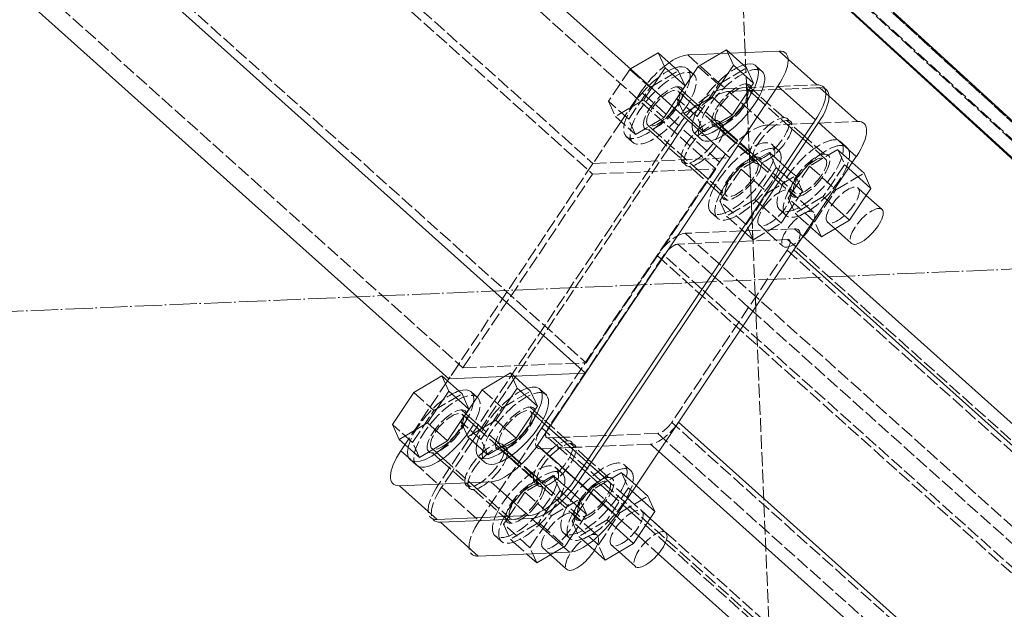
# Model space of a CAD drawing. Header units: millimetres. Extents: x -15129 to 9171, y -18789 to 5877.
# Tile 191 of 256: x -10204 to -9988, y -3154 to -3024. Entities that reach past the tile are written whole.
import ezdxf

# ---------------------------------------------------------------- set-up
doc = ezdxf.new("R2010")
doc.units = ezdxf.units.MM
doc.linetypes.add('ACAD_ISO02W100', pattern=[15, 12, -3])
doc.linetypes.add('ACAD_ISO04W100', pattern=[30, 24, -3, 0, -3])
for name, color, linetype in [('AS_Belki', 145, 'Continuous'), ('AS_Blachy', 30, 'Continuous'), ('AS_Sciany betonowe', 252, 'Continuous'), ('AS_Siatki', 72, 'Continuous'), ('AS_Sruby', 9, 'Continuous')]:
    doc.layers.add(name, color=color, linetype=linetype)

msp = doc.modelspace()

# ---------------------------------------------------------------- linework, layer by layer
at = {"layer": 'AS_Belki', "color": 84, "linetype": 'ACAD_ISO02W100', "lineweight": 13, "ltscale": 0.25}
for p, q in [((-11996.27, -1207.22), (-9914.24, -3112.56)), ((-11996.11, -1211.45), (-9918.5, -3112.74)), ((-11954.54, -1245.72), (-9956.85, -3073.87)), ((-9954.61, -3075.91), (-10833.56, -2271.54)), ((-10837.8, -2271.72), (-9954.38, -3080.17)), ((-10836.21, -2376.54), (-10078.21, -3055.92)), ((-10051.31, -3057.1), (-10808.41, -2378.53)), ((-10818.99, -2394.35), (-10078.29, -3058.22)), ((-10837.73, -2420.21), (-10079.73, -3099.59)), ((-10259.2, -2964.04), (-10106.7, -3100.71)), ((-10078.21, -3055.92), (-10109.78, -3103.14)), ((-10078.21, -3055.92), (-10048.23, -3054.67)), ((-10106.7, -3100.71), (-10078.29, -3058.22)), ((-10079.73, -3099.59), (-10051.31, -3057.1)), ((-10078.29, -3058.22), (-10051.31, -3057.1)), ((-10034.03, -3070.22), (-10058.01, -3071.22)), ((-10058.01, -3071.22), (-9914.46, -3199.88)), ((-10032.21, -3071.85), (-10034.03, -3070.22)), ((-10035.61, -3072.58), (-10059.58, -3073.58)), ((-10052.13, -3080.26), (-10059.58, -3073.58)), ((-10033.78, -3074.21), (-10035.61, -3072.58)), ((-10062.66, -3076), (-10087.58, -3113.27)), ((-10064.16, -3076.07), (-9925.5, -3200.34)), ((-10062.56, -3076.1), (-10062.66, -3076)), ((-10054.3, -3083.5), (-10062.56, -3076.1)), ((-10035.69, -3074.88), (-10060.94, -3112.65)), ((-10035.69, -3074.88), (-9897.03, -3199.15)), ((-9894.5, -3199.05), (-10033.78, -3074.21)), ((-10044.1, -3087.46), (-10052.13, -3080.26)), ((-10046.27, -3090.7), (-10054.3, -3083.5)), ((-10043.19, -3088.28), (-10044.1, -3087.46)), ((-9918.48, -3200.05), (-10043.19, -3088.28)), ((-10045.35, -3091.52), (-10046.27, -3090.7)), ((-9924, -3200.28), (-10045.35, -3091.52)), ((-10106.7, -3100.71), (-10079.73, -3099.59)), ((-10097.65, -3102.63), (-10095.5, -3102.54)), ((-10088.49, -3112.45), (-10088.85, -3112.98)), ((-9961.43, -3201.84), (-10060.94, -3112.65)), ((-10088.85, -3112.98), (-10089.42, -3113.84)), ((-9989.9, -3203.03), (-10089.42, -3113.84)), ((-10087.58, -3113.27), (-10087.92, -3113.77)), ((-10085.47, -3115.97), (-10087.92, -3113.77)), ((-10085.51, -3115.97), (-10088, -3116.07)), ((-10088, -3116.07), (-10086.08, -3117.79)), ((-10084.61, -3115.93), (-10085.51, -3115.97)), ((-10084.36, -3116.96), (-10085.47, -3115.97)), ((-10075.74, -3115.56), (-10084.61, -3115.93)), ((-10082.07, -3119.02), (-10084.36, -3116.96)), ((-10064.02, -3115.07), (-10075.74, -3115.56)), ((-9966.95, -3202.07), (-10064.02, -3115.07)), ((-10086.98, -3118.32), (-10089.58, -3118.43)), ((-10089.58, -3118.43), (-10088.21, -3119.66)), ((-10083.07, -3118.16), (-10086.98, -3118.32)), ((-10086.08, -3117.79), (-10082.78, -3120.75)), ((-10082.32, -3118.13), (-10083.07, -3118.16)), ((-10082.17, -3118.12), (-10082.32, -3118.13)), ((-10065.6, -3117.43), (-10082.17, -3118.12)), ((-10079.56, -3121.27), (-10082.07, -3119.02)), ((-10065.6, -3117.43), (-10063.78, -3119.06)), ((-10088.21, -3119.66), (-10084.36, -3123.1)), ((-10082.78, -3120.75), (-10080.55, -3122.75)), ((-10077.08, -3123.49), (-10079.56, -3121.27)), ((-10084.36, -3123.1), (-10082.14, -3125.1)), ((-10080.55, -3122.75), (-10078.49, -3124.6)), ((-10075.41, -3124.98), (-10077.08, -3123.49)), ((-10082.14, -3125.1), (-10080.53, -3126.54)), ((-10078.49, -3124.6), (-10077.13, -3125.81)), ((-10077.13, -3125.81), (-10076.51, -3126.37)), ((-10074.92, -3125.43), (-10075.41, -3124.98)), ((-10070.8, -3129.11), (-10074.92, -3125.43)), ((-10080.53, -3126.54), (-10079.26, -3127.68)), ((-10079.26, -3127.68), (-10078.7, -3128.18)), ((-10076.51, -3126.37), (-10074.74, -3127.95)), ((-10074.74, -3127.95), (-10071.75, -3130.63)), ((-10078.7, -3128.18), (-10076.3, -3130.34)), ((-10070.61, -3129.28), (-10070.8, -3129.11)), ((-10070.61, -3129.28), (-9988.4, -3202.96)), ((-10076.3, -3130.34), (-10073.48, -3132.86)), ((-10071.75, -3130.63), (-10071.6, -3130.77)), ((-10071.6, -3130.77), (-10069.71, -3132.47)), ((-10073.48, -3132.86), (-10073.19, -3133.12)), ((-10073.19, -3133.12), (-10071.94, -3134.24)), ((-10071.94, -3134.24), (-10068.24, -3137.55)), ((-10069.71, -3132.47), (-10066.66, -3135.19)), ((-10066.66, -3135.19), (-10062.36, -3139.05)), ((-10068.24, -3137.55), (-10063.91, -3141.44)), ((-10062.36, -3139.05), (-9990.93, -3203.07))]:
    msp.add_line(p, q, dxfattribs=at)
at = {"layer": 'AS_Belki', "color": 145, "linetype": 'Continuous', "lineweight": 13, "ltscale": 0.25}
for p, q in [((-9912, -3114.59), (-10833.25, -2271.53)), ((-10842.05, -2271.89), (-9956.39, -3082.39)), ((-9920.51, -3114.97), (-10841.78, -2271.88)), ((-10048.23, -3054.67), (-10806.24, -2375.29)), ((-10837.81, -2422.51), (-10079.81, -3101.89)), ((-10253.39, -2974.42), (-10109.78, -3103.14)), ((-10079.81, -3101.89), (-10048.23, -3054.67)), ((-9890.48, -3198.88), (-10032.21, -3071.85)), ((-9895.53, -3199.09), (-10034.19, -3074.82)), ((-10095.5, -3102.54), (-10079.81, -3101.89)), ((-10109.78, -3103.14), (-10097.65, -3102.63)), ((-10059.44, -3112.59), (-9959.93, -3201.78)), ((-10063.78, -3119.06), (-9970.98, -3202.24)), ((-10063.91, -3141.44), (-9994.96, -3203.24))]:
    msp.add_line(p, q, dxfattribs=at)
at = {"layer": 'AS_Belki', "color": 84, "linetype": 'ACAD_ISO02W100', "lineweight": 13, "ltscale": 0.25, "extrusion": (-0.68816, 0.61678, 0.382124)}
for centre, radius, start, end in [((9005.69, -2078.49, 5026.51), 6, 200.4226, 290.4226), ((9005.69, -2078.49, 5026.51), 3, 200.4226, 290.4226), ((9050.68, -2076.04, 5020.59), 6, 290.4226, 20.4226), ((9050.68, -2076.04, 5020.59), 3, 290.4226, 20.4226)]:
    msp.add_arc(centre, radius, start, end, dxfattribs=at)
at = {"layer": 'AS_Belki', "color": 84, "linetype": 'ACAD_ISO02W100', "lineweight": 13, "ltscale": 0.25, "extrusion": (0.68816, -0.61678, -0.382124)}
for centre, radius, start, end in [((-8988.94, -2071.92, -5010.62), 6, 339.5774, 69.5253), ((-8988.94, -2071.92, -5010.62), 3, 339.5774, 69.5774), ((-9033.93, -2069.47, -5004.71), 6, 69.6296, 159.5774), ((-9033.93, -2069.47, -5004.71), 3, 69.5774, 159.5774)]:
    msp.add_arc(centre, radius, start, end, dxfattribs=at)
at = {"layer": 'AS_Blachy', "color": 145, "linetype": 'Continuous', "lineweight": 13, "ltscale": 0.25}
for p, q in [((-10053.26, -3031.94), (-10057.43, -3032.11)), ((-10050.29, -3031.81), (-10053.26, -3031.94)), ((-10037.44, -3031.28), (-10048.15, -3031.72)), ((-10029.19, -3038.68), (-10037.44, -3031.28)), ((-10048.23, -3054.67), (-10037.71, -3038.94)), ((-10037.71, -3038.94), (-10029.45, -3046.34)), ((-10028.5, -3039.3), (-10028.61, -3039.3)), ((-10020.24, -3046.7), (-10028.5, -3039.3)), ((-10081.38, -3125.64), (-10028.76, -3046.96)), ((-10032.63, -3051.09), (-10029.45, -3046.34)), ((-10028.76, -3046.96), (-10020.51, -3054.36)), ((-10079.98, -3121.9), (-10032.63, -3051.09)), ((-10023.26, -3058.48), (-10020.51, -3054.36)), ((-10073.13, -3133.04), (-10023.26, -3058.48)), ((-10090.33, -3117.62), (-10079.81, -3101.89)), ((-10109.78, -3103.14), (-10110.06, -3103.55)), ((-10119.41, -3117.54), (-10120.3, -3118.87)), ((-10090.33, -3117.62), (-10082.07, -3125.02)), ((-10082.07, -3125.02), (-10079.98, -3121.9)), ((-10120.57, -3126.53), (-10100.59, -3125.7)), ((-10092.33, -3133.1), (-10100.59, -3125.7)), ((-10081.38, -3125.64), (-10073.13, -3133.04)), ((-10120.57, -3126.53), (-10112.31, -3133.94)), ((-10112.31, -3133.94), (-10092.33, -3133.1)), ((-10111.62, -3134.55), (-10091.64, -3133.72)), ((-10083.38, -3141.12), (-10091.64, -3133.72)), ((-10111.62, -3134.55), (-10103.37, -3141.95)), ((-10103.37, -3141.95), (-10083.38, -3141.12))]:
    msp.add_line(p, q, dxfattribs=at)
at = {"layer": 'AS_Blachy', "color": 84, "linetype": 'ACAD_ISO02W100', "lineweight": 13, "ltscale": 0.25}
for p, q in [((-10057.43, -3032.11), (-10049.17, -3039.51)), ((-10048.15, -3031.72), (-10050.29, -3031.81)), ((-10058.7, -3039.95), (-10059.66, -3039.09)), ((-10049.17, -3039.51), (-10029.19, -3038.68)), ((-10043.72, -3039.32), (-10044.68, -3038.46)), ((-10041.74, -3041.09), (-10043.72, -3039.32)), ((-10029.32, -3039.33), (-10041.15, -3039.82)), ((-10028.61, -3039.3), (-10029.32, -3039.33)), ((-10068.62, -3041.59), (-10072.05, -3046.72)), ((-10067.68, -3040.19), (-10068.62, -3041.59)), ((-10059.43, -3047.59), (-10067.68, -3040.19)), ((-10058.67, -3039.98), (-10058.7, -3039.95)), ((-10056.73, -3041.72), (-10058.67, -3039.98)), ((-10047.11, -3040.07), (-10048.48, -3040.13)), ((-10048.48, -3040.13), (-10040.22, -3047.53)), ((-10044.13, -3039.95), (-10047.11, -3040.07)), ((-10043.97, -3039.94), (-10044.13, -3039.95)), ((-10043.55, -3039.92), (-10043.97, -3039.94)), ((-10043.07, -3039.9), (-10043.55, -3039.92)), ((-10041.15, -3039.82), (-10043.07, -3039.9)), ((-10036.42, -3045.86), (-10041.74, -3041.09)), ((-10054.92, -3043.34), (-10056.73, -3041.72)), ((-10051.41, -3046.49), (-10054.92, -3043.34)), ((-10059.43, -3047.59), (-10112.05, -3126.27)), ((-10072.05, -3046.72), (-10078.21, -3055.92)), ((-10050.99, -3047.91), (-10049.24, -3049.47)), ((-10050.23, -3047.54), (-10050.72, -3047.11)), ((-10048.59, -3049.01), (-10050.23, -3047.54)), ((-10040.22, -3047.53), (-10020.24, -3046.7)), ((-10031.86, -3049.95), (-10035.73, -3046.48)), ((-10065.98, -3048.53), (-10064.23, -3050.1)), ((-10064.23, -3050.1), (-10057.72, -3055.93)), ((-10059.67, -3049.6), (-10061.24, -3051.94)), ((-10058.74, -3048.21), (-10059.67, -3049.6)), ((-10050.48, -3055.61), (-10058.74, -3048.21)), ((-10049.24, -3049.47), (-10042.73, -3055.31)), ((-10043.68, -3053.41), (-10048.59, -3049.01)), ((-10027.47, -3053.88), (-10031.86, -3049.95)), ((-10061.59, -3052.47), (-10095.06, -3102.52)), ((-10061.24, -3051.94), (-10061.59, -3052.47)), ((-10042.46, -3054.51), (-10043.68, -3053.41)), ((-10103.1, -3134.29), (-10050.48, -3055.61)), ((-10057.03, -3056.55), (-10056.2, -3057.3)), ((-10042.05, -3055.92), (-10038.18, -3059.39)), ((-10056.2, -3057.3), (-10052.32, -3060.78)), ((-10052.32, -3060.78), (-10048.78, -3063.95)), ((-10038.18, -3059.39), (-10033.79, -3063.33)), ((-10107.61, -3099.9), (-10109.78, -3103.14)), ((-10110.06, -3103.55), (-10119.41, -3117.54)), ((-10095.23, -3102.78), (-10102.63, -3113.84)), ((-10095.06, -3102.52), (-10095.23, -3102.78)), ((-10106.06, -3110.77), (-10107.02, -3109.9)), ((-10091.07, -3110.14), (-10092.03, -3109.28)), ((-10089.1, -3111.91), (-10091.07, -3110.14)), ((-10106.03, -3110.79), (-10106.06, -3110.77)), ((-10104.08, -3112.54), (-10106.03, -3110.79)), ((-10102.28, -3114.15), (-10104.08, -3112.54)), ((-10083.78, -3116.68), (-10089.1, -3111.91)), ((-10102.98, -3114.37), (-10104.58, -3116.76)), ((-10102.63, -3113.84), (-10102.98, -3114.37)), ((-10098.76, -3117.31), (-10102.28, -3114.15)), ((-10104.58, -3116.76), (-10108.59, -3122.76)), ((-10120.3, -3118.87), (-10112.05, -3126.27)), ((-10113.34, -3119.35), (-10111.59, -3120.92)), ((-10098.35, -3118.72), (-10096.6, -3120.29)), ((-10097.59, -3118.36), (-10098.07, -3117.92)), ((-10095.95, -3119.83), (-10097.59, -3118.36)), ((-10079.22, -3120.76), (-10083.09, -3117.3)), ((-10111.59, -3120.92), (-10105.08, -3126.75)), ((-10096.6, -3120.29), (-10090.09, -3126.12)), ((-10091.04, -3124.23), (-10095.95, -3119.83)), ((-10074.83, -3124.7), (-10079.22, -3120.76)), ((-10108.94, -3123.28), (-10111.36, -3126.89)), ((-10108.59, -3122.76), (-10108.94, -3123.28)), ((-10089.82, -3125.32), (-10091.04, -3124.23)), ((-10111.36, -3126.89), (-10103.1, -3134.29)), ((-10104.39, -3127.37), (-10097.74, -3133.33)), ((-10089.4, -3126.74), (-10086.25, -3129.56)), ((-10086.25, -3129.56), (-10081.15, -3134.14)), ((-10097.74, -3133.33), (-10096.13, -3134.77))]:
    msp.add_line(p, q, dxfattribs=at)
at = {"layer": 'AS_Blachy', "color": 84, "linetype": 'ACAD_ISO02W100', "lineweight": 13, "ltscale": 0.25, "extrusion": (-0.68816, 0.61678, 0.382124)}
for centre in [(8982.87, -2087.15, 5047.47), (8972.4, -2083.05, 5037.54), (8982.87, -2082.92, 5037.22), (8972.4, -2078.81, 5027.29), (8972.4, -2078.46, 5026.44), (8982.87, -2082.56, 5036.37), (8982.87, -2078.33, 5026.12), (8972.4, -2074.22, 5016.19), (9067.22, -2082.57, 5036.38), (9056.75, -2078.46, 5026.45), (9067.22, -2078.33, 5026.13), (9056.75, -2074.22, 5016.2), (9056.75, -2073.87, 5015.35), (9067.22, -2077.98, 5025.28), (9067.22, -2073.74, 5015.03), (9056.75, -2069.63, 5005.1)]:
    msp.add_circle(centre, 6, dxfattribs=at)
at = {"layer": 'AS_Blachy', "color": 145, "linetype": 'Continuous', "lineweight": 13, "ltscale": 0.25, "extrusion": (-0.68816, 0.61678, 0.382124)}
for centre, start, end in [((8979.93, -2088.09, 5049.74), 200.4226, 235.2922), ((8965.97, -2078.38, 5026.25), 110.4226, 200.4226), ((8965.97, -2078.03, 5025.4), 110.4226, 200.4226), ((8965.97, -2073.79, 5015.15), 110.4226, 200.4226), ((9073.65, -2083, 5037.42), 290.4226, 20.4226), ((9059.69, -2077.52, 5024.18), 20.4226, 110.4226), ((9059.69, -2073.29, 5013.93), 20.4226, 110.4226), ((9059.69, -2072.93, 5013.08), 20.4226, 110.4226), ((9073.65, -2078.41, 5026.32), 7.8783, 20.4226), ((9059.69, -2068.7, 5002.83), 20.4226, 110.4226)]:
    msp.add_arc(centre, 10, start, end, dxfattribs=at)
at = {"layer": 'AS_Blachy', "color": 145, "linetype": 'Continuous', "lineweight": 13, "ltscale": 0.25, "extrusion": (0.68816, -0.61678, -0.382124)}
msp.add_arc((-8965.97, -2082.62, -5036.5), 10, 339.5774, 69.5774, dxfattribs=at)
at = {"layer": 'AS_Blachy', "color": 84, "linetype": 'ACAD_ISO02W100', "lineweight": 13, "ltscale": 0.25, "extrusion": (-0.68816, 0.61678, 0.382124)}
for centre, start, end in [((8979.93, -2088.09, 5049.74), 235.2922, 290.4226), ((8979.93, -2083.85, 5039.49), 200.4226, 290.4226), ((8979.93, -2083.5, 5038.64), 200.4226, 290.4226), ((8979.93, -2079.26, 5028.39), 200.4226, 290.4226), ((9073.65, -2078.76, 5027.17), 290.4226, 20.4226), ((9073.65, -2078.41, 5026.32), 290.4226, 7.8783), ((9073.65, -2074.17, 5016.07), 290.4226, 20.4226)]:
    msp.add_arc(centre, 10, start, end, dxfattribs=at)
at = {"layer": 'AS_Sciany betonowe', "color": 145, "linetype": 'ACAD_ISO02W100', "lineweight": 13, "ltscale": 0.25}
msp.add_line((-10044.87, -3031.59), (-10046.18, -3000.22), dxfattribs=at)
at = {"layer": 'AS_Sciany betonowe', "color": 84, "linetype": 'ACAD_ISO02W100', "lineweight": 13, "ltscale": 0.25}
for p, q in [((-10039.37, -3163.43), (-10044.87, -3031.59)), ((-10044.76, -3034.23), (-10044.74, -3034.78)), ((-10044.58, -3038.55), (-10044.58, -3038.57)), ((-10044.58, -3038.57), (-10044.54, -3039.48)), ((-10044.54, -3039.48), (-10044.52, -3039.96)), ((-10044.52, -3039.96), (-10044.5, -3040.49)), ((-10044.5, -3040.49), (-10044.43, -3042.08)), ((-10043.97, -3053.15), (-10043.96, -3053.36)), ((-10043.96, -3053.36), (-10043.94, -3054.03)), ((-10043.94, -3054.03), (-10043.93, -3054.24)), ((-10043.93, -3054.24), (-10043.89, -3055.2)), ((-10043.89, -3055.2), (-10043.85, -3056.01)), ((-10043.85, -3056.01), (-10043.69, -3059.85)), ((-10043.69, -3059.85), (-10043.48, -3065.06)), ((-10043.48, -3065.06), (-10043.39, -3067.18)), ((-10043.39, -3067.18), (-10043.24, -3070.6)), ((-10043.24, -3070.6), (-10043.16, -3072.61)), ((-10042.63, -3085.27), (-10042.55, -3087.32))]:
    msp.add_line(p, q, dxfattribs=at)
at = {"layer": 'AS_Siatki', "color": 20, "linetype": 'ACAD_ISO04W100', "lineweight": 13, "ltscale": 0.25}
msp.add_line((-12175.6, -3171.88), (-430.46, -2673.89), dxfattribs=at)
at = {"layer": 'AS_Sruby', "color": 145, "linetype": 'Continuous', "lineweight": 13, "ltscale": 0.25}
for p, q in [((-10063.93, -3031.64), (-10069.96, -3035.2)), ((-10063.93, -3031.64), (-10062.42, -3034.97)), ((-10059.52, -3035.58), (-10063.93, -3031.64)), ((-10048.94, -3031.01), (-10055.12, -3034.67)), ((-10048.94, -3031.01), (-10047.43, -3034.35)), ((-10044.54, -3034.96), (-10048.94, -3031.01)), ((-10062.42, -3034.97), (-10065.34, -3039.34)), ((-10062.42, -3034.97), (-10058.02, -3038.92)), ((-10055.12, -3034.67), (-10059.8, -3041.66)), ((-10056.22, -3036.31), (-10057.43, -3035.23)), ((-10047.43, -3034.35), (-10052.11, -3041.34)), ((-10047.43, -3034.35), (-10043.03, -3038.29)), ((-10043.03, -3038.29), (-10044.54, -3034.96)), ((-10041.06, -3035.83), (-10042.44, -3034.6)), ((-10058.02, -3038.92), (-10059.52, -3035.58)), ((-10060.94, -3043.29), (-10058.02, -3038.92)), ((-10047.7, -3045.29), (-10043.03, -3038.29)), ((-10059.8, -3041.66), (-10058.29, -3044.99)), ((-10052.11, -3041.34), (-10058.29, -3044.99)), ((-10052.11, -3041.34), (-10047.7, -3045.29)), ((-10058.29, -3044.99), (-10053.89, -3048.94)), ((-10053.89, -3048.94), (-10047.7, -3045.29)), ((-10018.8, -3058.03), (-10021.4, -3055.69)), ((-10022.23, -3056.94), (-10017.29, -3061.36)), ((-10017.29, -3061.36), (-10018.8, -3058.03)), ((-10021.97, -3068.35), (-10017.29, -3061.36)), ((-10014.86, -3066.03), (-10018.33, -3062.92)), ((-10026.91, -3063.93), (-10021.97, -3068.35)), ((-10030.75, -3069.68), (-10028.15, -3072.01)), ((-10028.15, -3072.01), (-10021.97, -3068.35)), ((-10025.14, -3070.23), (-10021.63, -3073.38)), ((-10096.3, -3101.83), (-10102.48, -3105.49)), ((-10096.3, -3101.83), (-10094.79, -3105.16)), ((-10091.89, -3105.78), (-10096.3, -3101.83)), ((-10111.28, -3102.45), (-10117.47, -3106.11)), ((-10111.28, -3102.45), (-10109.78, -3105.79)), ((-10106.88, -3106.4), (-10111.28, -3102.45)), ((-10117.47, -3106.11), (-10122.14, -3113.1)), ((-10109.78, -3105.79), (-10114.45, -3112.78)), ((-10109.78, -3105.79), (-10105.37, -3109.74)), ((-10102.48, -3105.49), (-10107.15, -3112.48)), ((-10105.37, -3109.74), (-10106.88, -3106.4)), ((-10103.58, -3107.13), (-10104.78, -3106.04)), ((-10094.79, -3105.16), (-10099.47, -3112.16)), ((-10094.79, -3105.16), (-10090.39, -3109.11)), ((-10090.39, -3109.11), (-10091.89, -3105.78)), ((-10088.42, -3106.65), (-10089.79, -3105.42)), ((-10110.05, -3116.73), (-10105.37, -3109.74)), ((-10095.06, -3116.1), (-10090.39, -3109.11)), ((-10114.45, -3112.78), (-10120.63, -3116.44)), ((-10114.45, -3112.78), (-10110.05, -3116.73)), ((-10107.15, -3112.48), (-10105.65, -3115.81)), ((-10099.47, -3112.16), (-10105.65, -3115.81)), ((-10099.47, -3112.16), (-10095.06, -3116.1)), ((-10122.14, -3113.1), (-10120.63, -3116.44)), ((-10120.63, -3116.44), (-10116.23, -3120.38)), ((-10116.23, -3120.38), (-10110.05, -3116.73)), ((-10105.65, -3115.81), (-10101.24, -3119.76)), ((-10101.24, -3119.76), (-10095.06, -3116.1)), ((-10118.33, -3120.74), (-10116.95, -3121.98)), ((-10103.34, -3120.12), (-10101.96, -3121.35)), ((-10069.59, -3127.75), (-10064.65, -3132.18)), ((-10066.16, -3128.84), (-10068.76, -3126.51)), ((-10064.65, -3132.18), (-10066.16, -3128.84)), ((-10069.32, -3139.17), (-10064.65, -3132.18)), ((-10062.21, -3136.85), (-10065.69, -3133.73)), ((-10074.5, -3134.53), (-10069.32, -3139.17)), ((-10079.5, -3139.24), (-10075.51, -3142.83)), ((-10075.51, -3142.83), (-10069.32, -3139.17)), ((-10092.66, -3141.51), (-10090.49, -3143.45)), ((-10090.49, -3143.45), (-10086.79, -3141.26)), ((-10087.49, -3141.67), (-10083.97, -3144.82)), ((-10072.5, -3141.05), (-10068.99, -3144.2))]:
    msp.add_line(p, q, dxfattribs=at)
at = {"layer": 'AS_Sruby', "color": 84, "linetype": 'ACAD_ISO02W100', "lineweight": 13, "ltscale": 0.25}
for p, q in [((-10069.96, -3035.2), (-10070.11, -3035.29)), ((-10055.12, -3034.67), (-10050.72, -3038.62)), ((-10050.72, -3038.62), (-10044.54, -3034.96)), ((-10070.11, -3035.29), (-10072.18, -3038.39)), ((-10070.11, -3035.29), (-10065.7, -3039.24)), ((-10065.7, -3039.24), (-10059.52, -3035.58)), ((-10056.05, -3036.46), (-10056.22, -3036.31)), ((-10072.18, -3038.39), (-10074.78, -3042.28)), ((-10070.38, -3046.23), (-10065.7, -3039.24)), ((-10065.34, -3039.34), (-10067.1, -3041.96)), ((-10055.39, -3045.61), (-10050.72, -3038.62)), ((-10044.07, -3039.85), (-10044.45, -3039.51)), ((-10055.39, -3045.61), (-10059.8, -3041.66)), ((-10059.06, -3040.47), (-10059.44, -3040.13)), ((-10059.02, -3040.5), (-10059.06, -3040.47)), ((-10059.02, -3040.5), (-10058.65, -3040.83)), ((-10057.03, -3042.29), (-10058.65, -3040.83)), ((-10043.67, -3040.21), (-10044.07, -3039.85)), ((-10042.04, -3041.67), (-10043.67, -3040.21)), ((-10034.72, -3048.23), (-10042.04, -3041.67)), ((-10074.78, -3042.28), (-10073.28, -3045.62)), ((-10070.38, -3046.23), (-10074.78, -3042.28)), ((-10067.1, -3041.96), (-10073.28, -3045.62)), ((-10067.1, -3041.96), (-10062.69, -3045.91)), ((-10062.69, -3045.91), (-10060.94, -3043.29)), ((-10055.24, -3043.9), (-10057.03, -3042.29)), ((-10073.28, -3045.62), (-10068.87, -3049.57)), ((-10063.36, -3046.3), (-10062.69, -3045.91)), ((-10053.89, -3048.94), (-10055.39, -3045.61)), ((-10051.31, -3047.42), (-10055.24, -3043.9)), ((-10068.87, -3049.57), (-10070.38, -3046.23)), ((-10068.87, -3049.57), (-10063.36, -3046.3)), ((-10066.21, -3047.48), (-10065.87, -3047.79)), ((-10065.87, -3047.79), (-10065.37, -3048.24)), ((-10050.84, -3047.83), (-10051.31, -3047.42)), ((-10051.22, -3046.86), (-10050.88, -3047.16)), ((-10050.88, -3047.16), (-10050.38, -3047.61)), ((-10049.71, -3048.85), (-10050.84, -3047.83)), ((-10050.38, -3047.61), (-10048.72, -3049.1)), ((-10070.97, -3049.93), (-10069.6, -3051.16)), ((-10065.37, -3048.24), (-10056.42, -3056.25)), ((-10055.98, -3049.3), (-10054.61, -3050.53)), ((-10049.12, -3049.38), (-10049.71, -3048.85)), ((-10043.83, -3054.12), (-10049.12, -3049.38)), ((-10048.72, -3049.1), (-10041.44, -3055.63)), ((-10032.22, -3050.47), (-10034.72, -3048.23)), ((-10037.63, -3052.97), (-10038.84, -3051.88)), ((-10027.24, -3054.93), (-10032.22, -3050.47)), ((-10022.48, -3052.49), (-10023.86, -3051.25)), ((-10042.23, -3055.55), (-10043.83, -3054.12)), ((-10039.57, -3053.47), (-10042.14, -3055)), ((-10039.57, -3053.47), (-10039.1, -3054.5)), ((-10038.76, -3054.19), (-10039.57, -3053.47)), ((-10039.1, -3054.5), (-10038.06, -3056.81)), ((-10037.13, -3055.66), (-10038.76, -3054.19)), ((-10037.47, -3053.11), (-10037.63, -3052.97)), ((-10024.58, -3052.85), (-10030.76, -3056.5)), ((-10024.58, -3052.85), (-10023.07, -3056.18)), ((-10022.14, -3055.03), (-10024.58, -3052.85)), ((-10056.42, -3056.25), (-10055.3, -3057.26)), ((-10042.57, -3055.25), (-10045.75, -3057.13)), ((-10042.14, -3055), (-10042.57, -3055.25)), ((-10041.44, -3055.63), (-10037.83, -3058.86)), ((-10036.22, -3056.47), (-10037.13, -3055.66)), ((-10034.83, -3057.72), (-10036.22, -3056.47)), ((-10030.76, -3056.5), (-10034.4, -3061.94)), ((-10030.76, -3056.5), (-10024.98, -3061.68)), ((-10023.07, -3056.18), (-10027.75, -3063.17)), ((-10023.07, -3056.18), (-10022.61, -3056.59)), ((-10022.61, -3056.59), (-10022.23, -3056.94)), ((-10021.4, -3055.69), (-10022.14, -3055.03)), ((-10055.3, -3057.26), (-10051.96, -3060.25)), ((-10045.75, -3057.13), (-10049.38, -3062.56)), ((-10045.75, -3057.13), (-10039.97, -3062.31)), ((-10039.19, -3058.49), (-10042.74, -3063.8)), ((-10039.97, -3062.31), (-10033.79, -3058.65)), ((-10038.83, -3057.96), (-10039.19, -3058.49)), ((-10038.06, -3056.81), (-10038.83, -3057.96)), ((-10038.06, -3056.81), (-10037.6, -3057.22)), ((-10037.83, -3058.86), (-10034.02, -3062.28)), ((-10037.6, -3057.22), (-10037.05, -3057.71)), ((-10037.05, -3057.71), (-10035.7, -3058.93)), ((-10035.7, -3058.93), (-10034.24, -3060.23)), ((-10033.79, -3058.65), (-10034.83, -3057.72)), ((-10033.69, -3058.87), (-10033.79, -3058.65)), ((-10033.15, -3060.07), (-10033.69, -3058.87)), ((-10024.98, -3061.68), (-10018.8, -3058.03)), ((-10051.96, -3060.25), (-10049, -3062.9)), ((-10034.24, -3060.23), (-10033.62, -3060.78)), ((-10033.62, -3060.78), (-10032.28, -3061.99)), ((-10032.28, -3061.99), (-10033.15, -3060.07)), ((-10049.74, -3063.09), (-10050.42, -3064.12)), ((-10049.67, -3062.99), (-10049.74, -3063.09)), ((-10049.38, -3062.56), (-10049.67, -3062.99)), ((-10044.64, -3069.3), (-10039.97, -3062.31)), ((-10035.84, -3067.31), (-10032.5, -3062.31)), ((-10034.75, -3062.47), (-10035.44, -3063.49)), ((-10034.88, -3062.14), (-10035.07, -3061.97)), ((-10034.66, -3062.34), (-10034.88, -3062.14)), ((-10034.68, -3062.36), (-10034.75, -3062.47)), ((-10034.4, -3061.94), (-10034.68, -3062.36)), ((-10033.32, -3063.54), (-10034.66, -3062.34)), ((-10027.75, -3063.17), (-10033.93, -3066.83)), ((-10032.5, -3062.31), (-10032.28, -3061.99)), ((-10029.66, -3068.67), (-10024.98, -3061.68)), ((-10027.75, -3063.17), (-10027.44, -3063.45)), ((-10018.33, -3062.92), (-10020.09, -3061.34)), ((-10050.42, -3064.12), (-10048.92, -3067.45)), ((-10044.64, -3069.3), (-10050.42, -3064.12)), ((-10042.74, -3063.8), (-10048.92, -3067.45)), ((-10042.74, -3063.8), (-10042.43, -3064.07)), ((-10042.43, -3064.07), (-10041.73, -3064.7)), ((-10041.73, -3064.7), (-10036.95, -3068.98)), ((-10035.44, -3063.49), (-10033.93, -3066.83)), ((-10029.66, -3068.67), (-10035.44, -3063.49)), ((-10030.54, -3066.04), (-10033.32, -3063.54)), ((-10027.44, -3063.45), (-10026.91, -3063.93)), ((-10052.39, -3066.58), (-10051.01, -3067.81)), ((-10048.92, -3067.45), (-10045.58, -3070.45)), ((-10037.4, -3065.95), (-10036.03, -3067.19)), ((-10036.95, -3068.98), (-10035.84, -3067.31)), ((-10033.93, -3066.83), (-10033.25, -3067.44)), ((-10033.25, -3067.44), (-10030.75, -3069.68)), ((-10029.84, -3066.66), (-10030.54, -3066.04)), ((-10043.14, -3072.63), (-10044.64, -3069.3)), ((-10043.14, -3072.63), (-10036.95, -3068.98)), ((-10041.85, -3069.32), (-10040.54, -3070.49)), ((-10028.15, -3072.01), (-10029.66, -3068.67)), ((-10026.86, -3068.69), (-10025.14, -3070.23)), ((-10045.58, -3070.45), (-10045.31, -3070.69)), ((-10045.31, -3070.69), (-10043.14, -3072.63)), ((-10040.54, -3070.49), (-10040.13, -3070.86)), ((-10040.13, -3070.86), (-10036.62, -3074.01)), ((-10117.47, -3106.11), (-10113.06, -3110.06)), ((-10113.06, -3110.06), (-10106.88, -3106.4)), ((-10102.48, -3105.49), (-10098.07, -3109.43)), ((-10098.07, -3109.43), (-10091.89, -3105.78)), ((-10103.41, -3107.28), (-10103.58, -3107.13)), ((-10117.74, -3117.05), (-10113.06, -3110.06)), ((-10102.75, -3116.42), (-10098.07, -3109.43)), ((-10091.43, -3110.67), (-10091.81, -3110.33)), ((-10091.02, -3111.03), (-10091.43, -3110.67)), ((-10102.75, -3116.42), (-10107.15, -3112.48)), ((-10106.41, -3111.29), (-10106.79, -3110.95)), ((-10106.38, -3111.32), (-10106.41, -3111.29)), ((-10106.38, -3111.32), (-10106.01, -3111.65)), ((-10104.39, -3113.11), (-10106.01, -3111.65)), ((-10089.4, -3112.48), (-10091.02, -3111.03)), ((-10082.08, -3119.04), (-10089.4, -3112.48)), ((-10117.74, -3117.05), (-10122.14, -3113.1)), ((-10102.59, -3114.71), (-10104.39, -3113.11)), ((-10098.67, -3118.24), (-10102.59, -3114.71)), ((-10116.23, -3120.38), (-10117.74, -3117.05)), ((-10101.24, -3119.76), (-10102.75, -3116.42)), ((-10113.57, -3118.3), (-10113.22, -3118.61)), ((-10113.22, -3118.61), (-10112.73, -3119.05)), ((-10112.73, -3119.05), (-10111.06, -3120.54)), ((-10098.2, -3118.65), (-10098.67, -3118.24)), ((-10098.58, -3117.68), (-10098.24, -3117.98)), ((-10098.24, -3117.98), (-10097.74, -3118.43)), ((-10097.07, -3119.67), (-10098.2, -3118.65)), ((-10097.74, -3118.43), (-10096.08, -3119.92)), ((-10079.57, -3121.29), (-10082.08, -3119.04)), ((-10111.06, -3120.54), (-10103.78, -3127.07)), ((-10096.47, -3120.2), (-10097.07, -3119.67)), ((-10091.18, -3124.94), (-10096.47, -3120.2)), ((-10096.08, -3119.92), (-10088.79, -3126.45)), ((-10074.6, -3125.75), (-10079.57, -3121.29)), ((-10084.99, -3123.78), (-10086.2, -3122.7)), ((-10071.94, -3123.66), (-10078.12, -3127.32)), ((-10071.94, -3123.66), (-10070.43, -3127)), ((-10069.5, -3125.85), (-10071.94, -3123.66)), ((-10069.84, -3123.31), (-10071.21, -3122.07)), ((-10089.59, -3126.37), (-10091.18, -3124.94)), ((-10089.5, -3125.81), (-10089.93, -3126.07)), ((-10086.92, -3124.29), (-10089.5, -3125.81)), ((-10086.92, -3124.29), (-10086.46, -3125.32)), ((-10086.12, -3125.01), (-10086.92, -3124.29)), ((-10086.46, -3125.32), (-10085.42, -3127.62)), ((-10084.48, -3126.48), (-10086.12, -3125.01)), ((-10084.83, -3123.93), (-10084.99, -3123.78)), ((-10103.78, -3127.07), (-10096.84, -3133.29)), ((-10093.1, -3127.94), (-10096.67, -3133.28)), ((-10089.93, -3126.07), (-10093.1, -3127.94)), ((-10093.1, -3127.94), (-10087.32, -3133.13)), ((-10088.79, -3126.45), (-10085.83, -3129.1)), ((-10085.42, -3127.62), (-10086.19, -3128.78)), ((-10085.42, -3127.62), (-10084.96, -3128.04)), ((-10083.89, -3127), (-10084.48, -3126.48)), ((-10082.19, -3128.54), (-10083.89, -3127)), ((-10078.12, -3127.32), (-10081.75, -3132.76)), ((-10078.12, -3127.32), (-10072.34, -3132.5)), ((-10070.43, -3127), (-10075.1, -3133.99)), ((-10070.43, -3127), (-10069.97, -3127.41)), ((-10069.97, -3127.41), (-10069.59, -3127.75)), ((-10068.76, -3126.51), (-10069.5, -3125.85)), ((-10086.54, -3129.31), (-10087.53, -3130.78)), ((-10087.32, -3133.13), (-10081.14, -3129.47)), ((-10086.19, -3128.78), (-10086.54, -3129.31)), ((-10085.83, -3129.1), (-10081.37, -3133.1)), ((-10084.96, -3128.04), (-10084.9, -3128.09)), ((-10084.9, -3128.09), (-10083.05, -3129.74)), ((-10083.05, -3129.74), (-10081.6, -3131.04)), ((-10081.14, -3129.47), (-10082.19, -3128.54)), ((-10081.04, -3129.69), (-10081.14, -3129.47)), ((-10080.5, -3130.89), (-10081.04, -3129.69)), ((-10072.34, -3132.5), (-10066.16, -3128.84)), ((-10087.53, -3130.78), (-10090.09, -3134.62)), ((-10081.6, -3131.04), (-10080.98, -3131.6)), ((-10080.98, -3131.6), (-10079.64, -3132.8)), ((-10079.64, -3132.8), (-10080.5, -3130.89)), ((-10065.69, -3133.73), (-10067.44, -3132.16)), ((-10097.09, -3133.91), (-10097.78, -3134.94)), ((-10097.02, -3133.8), (-10097.09, -3133.91)), ((-10096.74, -3133.38), (-10097.02, -3133.8)), ((-10096.84, -3133.29), (-10096.36, -3133.72)), ((-10096.67, -3133.28), (-10096.74, -3133.38)), ((-10092, -3140.12), (-10087.32, -3133.13)), ((-10083.19, -3138.13), (-10079.85, -3133.13)), ((-10082.11, -3133.28), (-10082.79, -3134.31)), ((-10082.79, -3134.31), (-10081.29, -3137.65)), ((-10077.01, -3139.49), (-10082.79, -3134.31)), ((-10082.24, -3132.96), (-10082.43, -3132.79)), ((-10082.02, -3133.15), (-10082.24, -3132.96)), ((-10082.04, -3133.18), (-10082.11, -3133.28)), ((-10081.75, -3132.76), (-10082.04, -3133.18)), ((-10080.68, -3134.36), (-10082.02, -3133.15)), ((-10075.1, -3133.99), (-10081.29, -3137.65)), ((-10077.89, -3136.85), (-10080.68, -3134.36)), ((-10079.85, -3133.13), (-10079.64, -3132.8)), ((-10077.01, -3139.49), (-10072.34, -3132.5)), ((-10075.1, -3133.99), (-10074.8, -3134.27)), ((-10074.8, -3134.27), (-10074.5, -3134.53)), ((-10097.78, -3134.94), (-10096.27, -3138.27)), ((-10092, -3140.12), (-10097.78, -3134.94)), ((-10090.09, -3134.62), (-10096.27, -3138.27)), ((-10090.09, -3134.62), (-10089.78, -3134.89)), ((-10089.78, -3134.89), (-10084.31, -3139.8)), ((-10099.75, -3137.4), (-10098.37, -3138.63)), ((-10096.27, -3138.27), (-10095.59, -3138.88)), ((-10084.76, -3136.77), (-10083.38, -3138)), ((-10084.31, -3139.8), (-10083.19, -3138.13)), ((-10081.29, -3137.65), (-10080.61, -3138.26)), ((-10080.61, -3138.26), (-10079.5, -3139.24)), ((-10077.21, -3137.47), (-10077.89, -3136.85)), ((-10095.59, -3138.88), (-10092.66, -3141.51)), ((-10090.49, -3143.45), (-10092, -3140.12)), ((-10089.2, -3140.14), (-10087.9, -3141.31)), ((-10086.79, -3141.26), (-10084.31, -3139.8)), ((-10075.51, -3142.83), (-10077.01, -3139.49)), ((-10074.22, -3139.51), (-10072.5, -3141.05)), ((-10087.9, -3141.31), (-10087.49, -3141.67))]:
    msp.add_line(p, q, dxfattribs=at)
at = {"layer": 'AS_Sruby', "color": 84, "linetype": 'ACAD_ISO02W100', "lineweight": 13, "ltscale": 0.25, "extrusion": (-0.68816, 0.61678, 0.382124)}
for centre, radius in [((8982.87, -2087.15, 5047.47), 5), ((8972.4, -2083.05, 5037.54), 5), ((8972.4, -2074.22, 5016.19), 10), ((8982.87, -2078.33, 5026.12), 10), ((8982.87, -2077.62, 5024.41), 10), ((8972.4, -2073.51, 5014.48), 10), ((8972.4, -2074.22, 5016.19), 5), ((8982.87, -2078.33, 5026.12), 5), ((8972.4, -2070.55, 5007.31), 5), ((8982.87, -2074.65, 5017.24), 5), ((9067.22, -2082.57, 5036.38), 5), ((9056.75, -2078.46, 5026.45), 5), ((9067.22, -2073.74, 5015.03), 10), ((9056.75, -2069.63, 5005.1), 10), ((9067.22, -2073.03, 5013.32), 10), ((9056.75, -2068.93, 5003.39), 10), ((9067.22, -2073.74, 5015.03), 5), ((9056.75, -2069.63, 5005.1), 5), ((9067.22, -2070.07, 5006.15), 5), ((9056.75, -2065.96, 4996.22), 5)]:
    msp.add_circle(centre, radius, dxfattribs=at)
for centre, radius, start, end in [((8982.87, -2087.86, 5049.18), 10, 213.4095, 99.4741), ((8972.4, -2083.75, 5039.25), 10, 213.4095, 326.6605), ((8972.4, -2083.05, 5037.54), 10, 177.9226, 27.594), ((8982.87, -2087.15, 5047.47), 10, 103.6492, 99.474), ((8982.87, -2087.86, 5049.18), 10, 108.7293, 148.8186), ((8972.4, -2083.75, 5039.25), 10, 332.3382, 27.5941), ((8982.87, -2071.97, 5010.75), 5, 115.7471, 84.8058), ((8972.4, -2067.86, 5000.82), 5, 177.9226, 357.9226), ((9067.22, -2083.27, 5038.09), 10, 213.4095, 326.6604), ((9067.22, -2082.57, 5036.38), 10, 103.6492, 357.9226), ((9056.75, -2079.17, 5028.16), 10, 213.4095, 326.6604), ((9056.75, -2078.46, 5026.45), 10, 177.9226, 357.9226), ((9067.22, -2083.27, 5038.09), 10, 108.7293, 148.8186), ((9056.75, -2063.28, 4989.73), 5, 177.9226, 357.9226), ((9067.22, -2067.38, 4999.66), 5, 115.7469, 357.9226)]:
    msp.add_arc(centre, radius, start, end, dxfattribs=at)
at = {"layer": 'AS_Sruby', "color": 145, "linetype": 'Continuous', "lineweight": 13, "ltscale": 0.25, "extrusion": (-0.68816, 0.61678, 0.382124)}
for centre, radius, start, end in [((8982.87, -2087.86, 5049.18), 10, 148.8186, 213.4095), ((8972.4, -2083.75, 5039.25), 10, 27.5941, 213.4095), ((8972.4, -2083.05, 5037.54), 10, 27.594, 177.9226), ((8982.87, -2087.86, 5049.18), 10, 99.4741, 108.7293), ((8982.87, -2087.15, 5047.47), 10, 99.474, 103.6492), ((8972.4, -2083.75, 5039.25), 10, 326.6605, 332.3382), ((8972.4, -2067.86, 5000.82), 5, 357.9226, 177.9226), ((8982.87, -2071.97, 5010.75), 5, 84.8058, 115.7471), ((9056.75, -2079.17, 5028.16), 10, 326.6604, 213.4095), ((9067.22, -2083.27, 5038.09), 10, 148.8186, 213.4095), ((9056.75, -2078.46, 5026.45), 10, 357.9226, 177.9226), ((9067.22, -2083.27, 5038.09), 10, 326.6604, 108.7293), ((9067.22, -2082.57, 5036.38), 10, 357.9226, 103.6492), ((9056.75, -2063.28, 4989.73), 5, 357.9226, 177.9226), ((9067.22, -2067.38, 4999.66), 5, 357.9226, 115.7469)]:
    msp.add_arc(centre, radius, start, end, dxfattribs=at)

doc.saveas('drawing.dxf')
